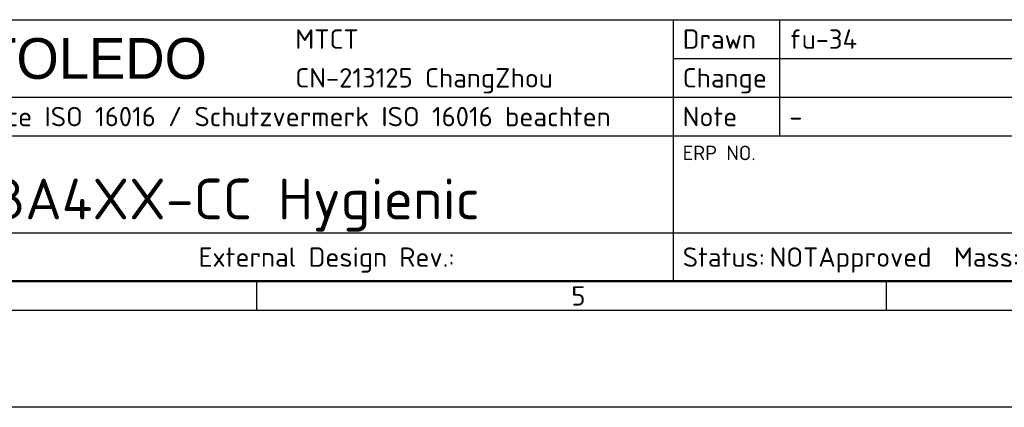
# Model space of a CAD drawing. Header units: millimetres. Extents: x 0 to 3360, y 0 to 2376.
# Tile 3 of 8: x 2044 to 2858, y 0 to 320. Entities that reach past the tile are written whole.
import ezdxf
from ezdxf.enums import TextEntityAlignment as Align

# ---------------------------------------------------------------- set-up
doc = ezdxf.new("R2010")
doc.units = ezdxf.units.MM
doc.header["$LTSCALE"] = 8
doc.layers.add('AM_BOR', color=7, linetype='Continuous', lineweight=50)
doc.styles.add('MT logo', font='avgcbol_.ttf')
doc.styles.add('Note', font='isocpeur.ttf')

# ---------------------------------------------------------------- blocks, each defined once
blk = doc.blocks.new('MT_ISO_A3')
at = {"layer": 'AM_BOR', "lineweight": 50}
blk.add_line((407, 13), (23, 13), dxfattribs=at)
at = {"layer": 'AM_BOR', "lineweight": 25}
for p, q in [((280, 13), (280, 10)), ((345, 13), (345, 10)), ((410, 10), (20, 10))]:
    blk.add_line(p, q, dxfattribs=at)
at = {"layer": 'Defpoints', "lineweight": 25}
blk.add_line((420, 0), (0, 0), dxfattribs=at)
at = {"layer": 'AM_BOR', "lineweight": 25, "insert": (312.5, 11.5), "char_height": 2, "attachment_point": 4, "style": 'Note'}
blk.add_mtext('\\fISOCPEUR|b0|i0;\\H2.0000;5', dxfattribs=at)
blk = doc.blocks.new('*U12')
at = {"layer": 'AM_BOR', "lineweight": 25}
for p, q in [((-184, 27), (0, 27)), ((-84, 27), (-84, 0)), ((-73, 27), (-73, 15)), ((-84, 23), (-12, 23)), ((-184, 19), (0, 19)), ((-184, 15), (0, 15)), ((-184, 5), (0, 5)), ((0, 0), (-184, 0))]:
    blk.add_line(p, q, dxfattribs=at)
at = {"layer": 'AM_BOR', "lineweight": 25, "style": 'Note'}
for s, p in [('Drawn', (-83, 25)), ('Change', (-83, 21)), ('Refer to protection notice ISO 16016 / Schutzvermerk ISO 16016 beachten', (-183, 17)), ('Note', (-83, 17)), ('External Design Rev.:', (-133, 2.5)), ('Status:', (-83, 2.5)), ('Mass:', (-55, 2.5))]:
    blk.add_text(s, height=2, dxfattribs=at).set_placement(p, align=Align.MIDDLE_LEFT)
blk.add_text('ERP NO.', height=1.5, dxfattribs=at).set_placement((-83, 14), align=Align.TOP_LEFT)
at = {"layer": 'AM_BOR', "lineweight": 25}
for tag, height, style, p in [('GEN-TITLE-CMPNY{13.8}', 4.2, 'MT logo', (-183, 23)), ('PLANT{19}', 2, 'Note', (-123, 25)), ('GEN-TITLE-NAME{11}', 2, 'Note', (-72, 25)), ('GEN-TITLE-SCA{4.0}', 2, 'Note', (-22, 25)), ('ADDRESS{19}', 2, 'Note', (-123, 21)), ('GEN-TITLE-ISSM{11}', 2, 'Note', (-72, 21)), ('GEN-TITLE-SIZ{4.0}', 2, 'Note', (-22, 21)), ('NOTE{19}', 2, 'Note', (-72, 17)), ('REPLACES{9}', 2, 'Note', (-20, 17)), ('GEN-TITLE-DES1{23.3}', 4.2, 'Note', (-183, 8.5)), ('GEN-TITLE-NR{15.7}', 4.2, 'Note', (-83, 8.5)), ('GEN-TITLE-DWG{11}', 2, 'Note', (-157.96, 2.5)), ('GEN-TITLE-DWGREV{10}', 2, 'Note', (-106.49, 2.5))]:
    blk.add_attdef(tag, text='', height=height, dxfattribs=dict(at, style=style)).set_placement(p, align=Align.MIDDLE_LEFT)
at = {"layer": 'AM_BOR', "lineweight": 25, "style": 'Note'}
for tag, p in [('GEN-TITLE-DAT{7}', (-34, 25)), ('GEN-TITLE-ISSD{7}', (-34, 21))]:
    blk.add_attdef(tag, text='', height=2, dxfattribs=at).set_placement(p, align=Align.MIDDLE_RIGHT)
blk.add_attdef('GEN-TITLE-DES2{54.3}', text='', height=1.5, dxfattribs=at).set_placement((-166.5, 14), align=Align.TOP_LEFT)
blk.add_attdef('GEN-TITLE-REV{3.3}', text='', height=4.2, dxfattribs=at).set_placement((-8, 8.5), align=Align.MIDDLE_CENTER)
at = {"layer": 'AM_BOR', "lineweight": 25, "style": 'Note', "flags": 8}
for tag, p in [('GEN-TITLE-DACT{8.3}', (-74.02, 2.5)), ('GEN-TITLE-WT{10}', (-48, 2.5)), ('GEN-TITLE-LUNIT{4.3}', (-19.9, 2.5)), ('GEN-TITLE-SHEETS{2}', (-4.5, 2.5))]:
    blk.add_attdef(tag, text='', height=2, dxfattribs=at).set_placement(p, align=Align.MIDDLE_LEFT)
blk.add_attdef('GEN-TITLE-SHEET{2}', text='', height=2, dxfattribs=at).set_placement((-5.5, 2.5), align=Align.MIDDLE_RIGHT)

msp = doc.modelspace()

# ---------------------------------------------------------------- block references
at = {"lineweight": 0, "xscale": 8, "yscale": 8, "zscale": 8}
msp.add_blockref('MT_ISO_A3', (0, 0), dxfattribs=at)
at = {"lineweight": 0}
ref = msp.add_blockref('*U12', (3256, 104), dxfattribs=dict(at, xscale=8, yscale=8, zscale=8))
ref.add_attrib('GEN-TITLE-DES1{23.3}', 'Platform PBA4XX-CC Hygienic', dxfattribs={"layer": 'AM_BOR', "lineweight": 25, "height": 33.6, "style": 'Note'}).set_placement((1792, 172), align=Align.MIDDLE_LEFT)
ref.add_attrib('GEN-TITLE-NAME{11}', 'fu-34', dxfattribs={"layer": 'AM_BOR', "lineweight": 25, "height": 16, "style": 'Note'}).set_placement((2680, 304), align=Align.MIDDLE_LEFT)
ref.add_attrib('NOTE{19}', '-', dxfattribs={"layer": 'AM_BOR', "lineweight": 25, "height": 16, "style": 'Note'}).set_placement((2680, 240), align=Align.MIDDLE_LEFT)
ref.add_attrib('GEN-TITLE-DACT{8.3}', 'NOTApproved', dxfattribs={"layer": 'AM_BOR', "lineweight": 25, "height": 16, "style": 'Note'}).set_placement((2663.86, 124), align=Align.MIDDLE_LEFT)
ref.add_attrib('GEN-TITLE-CMPNY{13.8}', 'METTLER TOLEDO', dxfattribs={"layer": 'AM_BOR', "lineweight": 25, "height": 33.6, "style": 'MT logo'}).set_placement((1792, 288), align=Align.MIDDLE_LEFT)
ref.add_attrib('PLANT{19}', 'MTCT', dxfattribs={"layer": 'AM_BOR', "lineweight": 25, "height": 16, "style": 'Note'}).set_placement((2272, 304), align=Align.MIDDLE_LEFT)
ref.add_attrib('ADDRESS{19}', 'CN-213125 ChangZhou', dxfattribs={"layer": 'AM_BOR', "lineweight": 25, "height": 16, "style": 'Note'}).set_placement((2272, 272), align=Align.MIDDLE_LEFT)

doc.saveas('drawing.dxf')
